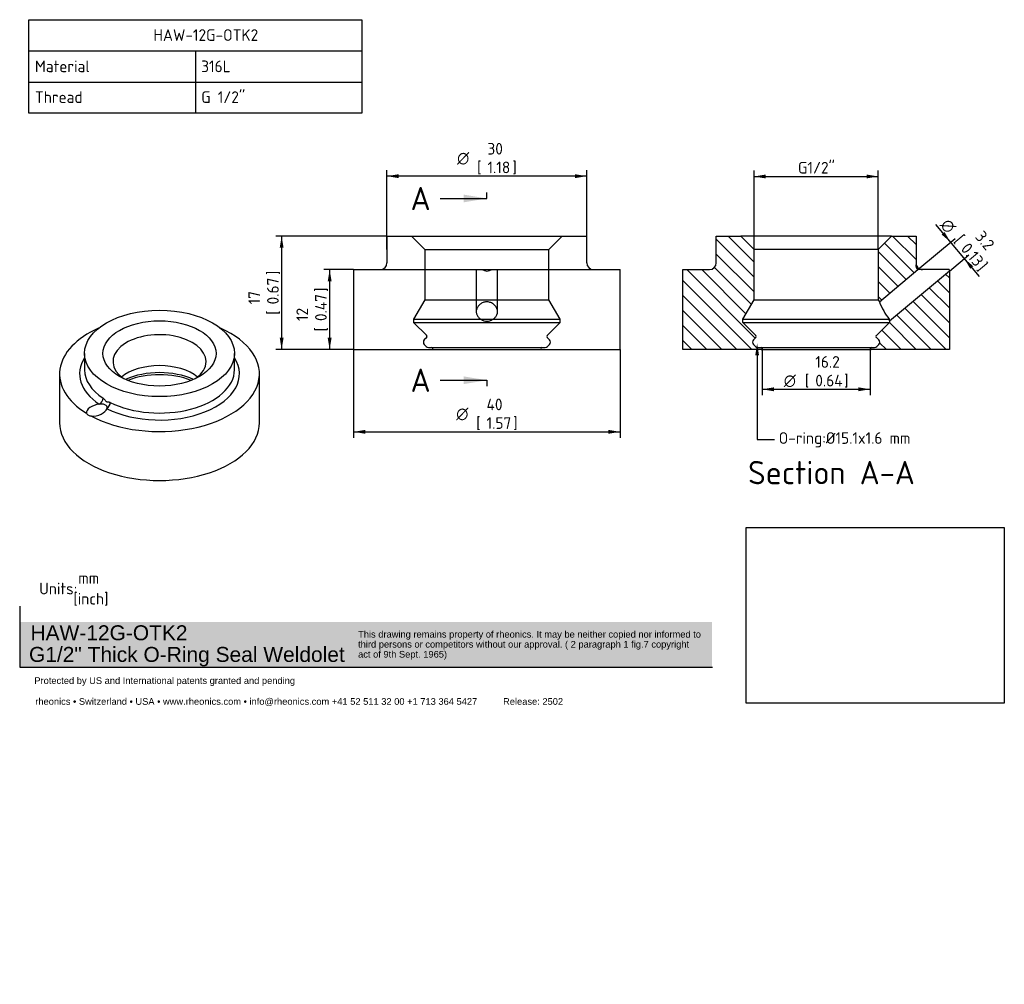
# Paper-space layout 'Invenitec-A4' of a CAD drawing. Header units: millimetres. Extents: x 0 to 296, y -83 to 207.
import ezdxf
from ezdxf import colors
from ezdxf.entities.mleader import LeaderData, LeaderLine
from ezdxf.enums import TextEntityAlignment as Align
from ezdxf.lldxf.tags import DXFTag
from ezdxf.math import Vec2, Vec3

# ---------------------------------------------------------------- set-up
doc = ezdxf.new("R2010")
doc.units = ezdxf.units.MM
doc.layers.add('Default', color=7, linetype='Continuous')
doc.layers.add('HAW-12G-OTK_GEN-', color=7, linetype='Continuous')
doc.styles.add('SEACAD_Solid_Edge_ISO', font='seiso.ttf')
doc.styles.add('SEACAD_Solid_Edge_ISO1_Symbols', font='semeci1.ttf')
tags = doc.linetypes.add('CENTER2', pattern=[28.575, 19.05, -3.175, 3.175, -3.175]).pattern_tags.tags
tags[10:11] = [DXFTag(74, 4), DXFTag(75, 0), DXFTag(340, '0'), DXFTag(46, 0.0), DXFTag(50, 0.0), DXFTag(44, 0.0), DXFTag(45, 0.0)]
tags[8:9] = [DXFTag(74, 4), DXFTag(75, 0), DXFTag(340, '0'), DXFTag(46, 0.0), DXFTag(50, 0.0), DXFTag(44, 0.0), DXFTag(45, 0.0)]
tags[6:7] = [DXFTag(74, 4), DXFTag(75, 0), DXFTag(340, '0'), DXFTag(46, 0.0), DXFTag(50, 0.0), DXFTag(44, 0.0), DXFTag(45, 0.0)]
tags[4:5] = [DXFTag(74, 4), DXFTag(75, 0), DXFTag(340, '0'), DXFTag(46, 0.0), DXFTag(50, 0.0), DXFTag(44, 0.0), DXFTag(45, 0.0)]
tags = doc.linetypes.add('HIDDEN2', pattern=[4.7625, 3.175, -1.5875]).pattern_tags.tags
tags[6:7] = [DXFTag(74, 4), DXFTag(75, 0), DXFTag(340, '0'), DXFTag(46, 0.0), DXFTag(50, 0.0), DXFTag(44, 0.0), DXFTag(45, 0.0)]
tags[4:5] = [DXFTag(74, 4), DXFTag(75, 0), DXFTag(340, '0'), DXFTag(46, 0.0), DXFTag(50, 0.0), DXFTag(44, 0.0), DXFTag(45, 0.0)]
doc.dimstyles.new('Rheonics_Publish', dxfattribs={"dimtxt": 3.5, "dimasz": 3.5, "dimexe": 1.75, "dimexo": 0, "dimgap": 0.875, "dimtad": 1, "dimdec": 1, "dimlfac": 0.5, "dimdsep": 46, "dimtxsty": 'SEACAD_Solid_Edge_ISO', "dimblk1": '_SE_FILLED', "dimblk2": '_SE_FILLED', "dimsah": 1, "dimcen": 1.75, "dimazin": 0, "dimtfac": 0.5, "dimtdec": 3, "dimtmove": 0, "dimatfit": 3, "dimfxl": 1, "dimarcsym": 0})
picture_1 = doc.add_image_def('image1.jpg', size_in_pixel=(1363, 928))

# ---------------------------------------------------------------- blocks, each defined once
blk = doc.blocks.new('SE')
at = {"layer": 'Default', "color": 7, "linetype": 'Continuous'}
for p, q in [((2.81, 197.6), (102.81, 197.6)), ((52.81, 197.6), (52.81, 188.27)), ((2.81, 188.27), (102.81, 188.27)), ((52.81, 188.27), (52.81, 178.95))]:
    blk.add_line(p, q, dxfattribs=at)
blk.add_lwpolyline([(2.81, 178.95), (2.81, 207), (102.81, 207), (102.81, 178.95), (2.81, 178.95)], dxfattribs=at)
at = {"layer": 'Default', "color": 7, "linetype": 'Continuous', "style": 'SEACAD_Solid_Edge_ISO'}
for s, p in [('HAW-12G-OTK2', (40.2, 204.13)), ('Material', (4.65, 194.73)), ('316L', (54.57, 194.73)), ('Thread', (4.65, 185.48)), ('G 1/2"', (54.57, 185.48))]:
    blk.add_text(s, height=3.5, dxfattribs=at).set_placement(p, align=Align.TOP_LEFT)
blk = doc.blocks.new('SE1')
at = {"layer": 'HAW-12G-OTK_GEN-', "color": 7, "linetype": 'Continuous'}
for p, q in [((110.34, 141.99), (170.34, 141.99)), ((110.34, 141.99), (110.34, 133.92)), ((170.34, 133.92), (170.34, 141.99)), ((100.34, 131.92), (138.89, 131.92)), ((100.34, 131.92), (100.34, 107.92)), ((141.79, 131.92), (180.34, 131.92)), ((180.34, 107.92), (180.34, 131.92)), ((100.34, 107.92), (180.34, 107.92))]:
    blk.add_line(p, q, dxfattribs=at)
at = {"layer": 'HAW-12G-OTK_GEN-', "color": 7, "linetype": 'HIDDEN2'}
for p, q in [((117.71, 141.99), (121.71, 137.99)), ((158.97, 137.99), (162.97, 141.99)), ((121.71, 137.99), (158.97, 137.99)), ((121.71, 137.99), (121.71, 122.82)), ((158.97, 122.82), (158.97, 137.99)), ((137.14, 131.92), (137.14, 119.26)), ((143.54, 119.26), (143.54, 131.92)), ((121.71, 122.82), (118.34, 116.99)), ((121.71, 122.82), (158.97, 122.82)), ((162.34, 116.99), (158.97, 122.82)), ((118.34, 116.99), (162.34, 116.99)), ((118.34, 116.99), (118.34, 115.99)), ((118.34, 115.99), (162.34, 115.99)), ((118.34, 115.99), (122.26, 112.07)), ((158.42, 112.07), (162.34, 115.99)), ((162.34, 115.99), (162.34, 116.99)), ((122.26, 111.5), (121.55, 110.8)), ((121.55, 109.38), (122.11, 108.82)), ((159.13, 110.8), (158.42, 111.5)), ((158.56, 108.82), (159.13, 109.38)), ((122.82, 108.52), (157.86, 108.52))]:
    blk.add_line(p, q, dxfattribs=at)
at = {"layer": 'HAW-12G-OTK_GEN-', "color": 7, "linetype": 'Continuous'}
for centre, radius, start, end in [((108.34, 133.92), 2, 270, 0), ((172.34, 133.92), 2, 180, 270), ((140.34, 1301.26), 1169.34, 269.89217, 270.10783), ((140.34, 134.15), 2.66, 236.8715, 303.1285)]:
    blk.add_arc(centre, radius, start, end, dxfattribs=at)
at = {"layer": 'HAW-12G-OTK_GEN-', "color": 7, "linetype": 'HIDDEN2'}
for centre, radius, start, end in [((140.34, 119.17), 2.78, 231.6822, 308.3178), ((122.26, 110.09), 1, 135, 225), ((121.97, 111.79), 0.4, 315, 45), ((158.7, 111.79), 0.4, 135, 225), ((158.42, 110.09), 1, 315, 45), ((122.82, 109.52), 1, 225, 270), ((123.86, 108.22), 0.3, 270, 90), ((156.82, 108.22), 0.3, 90, 270), ((157.86, 109.52), 1, 270, 315)]:
    blk.add_arc(centre, radius, start, end, dxfattribs=at)
blk.add_open_spline([(142.06, 116.99), (142.36, 117.14), (142.63, 117.34), (142.85, 117.58), (143.07, 117.81), (143.25, 118.07), (143.36, 118.36), (143.48, 118.64), (143.54, 118.95), (143.54, 119.26), (143.54, 119.57), (143.48, 119.9), (143.36, 120.2), (143.24, 120.51), (143.06, 120.81), (142.83, 121.07), (142.6, 121.34), (142.32, 121.57), (142.01, 121.76), (141.7, 121.94), (141.35, 122.07), (140.99, 122.15), (140.64, 122.22), (140.28, 122.23), (139.93, 122.19), (139.6, 122.14), (139.26, 122.05), (138.96, 121.91), (138.65, 121.76), (138.36, 121.57), (138.11, 121.35), (137.86, 121.11), (137.64, 120.84), (137.48, 120.55), (137.32, 120.25), (137.21, 119.93), (137.16, 119.61), (137.12, 119.28), (137.14, 118.96), (137.22, 118.65), (137.3, 118.35), (137.44, 118.06), (137.63, 117.8), (137.82, 117.55), (138.07, 117.32), (138.35, 117.14), (138.44, 117.09), (138.52, 117.04), (138.62, 116.99)], degree=3, knots=[0, 0, 0, 0, 0.064707, 0.064707, 0.064707, 0.129409, 0.129409, 0.129409, 0.194198, 0.194198, 0.194198, 0.259707, 0.259707, 0.259707, 0.326555, 0.326555, 0.326555, 0.394295, 0.394295, 0.394295, 0.460875, 0.460875, 0.460875, 0.524528, 0.524528, 0.524528, 0.586312, 0.586312, 0.586312, 0.649047, 0.649047, 0.649047, 0.714497, 0.714497, 0.714497, 0.781996, 0.781996, 0.781996, 0.849404, 0.849404, 0.849404, 0.915454, 0.915454, 0.915454, 0.980445, 0.980445, 0.980445, 1, 1, 1, 1], dxfattribs=at)
blk = doc.blocks.new('SE2')
at = {"layer": 'HAW-12G-OTK_GEN-', "color": 7, "linetype": 'Continuous'}
for p, q in [((19.55, 106.74), (19.55, 101.8)), ((64.55, 101.8), (64.55, 106.74)), ((12.05, 100.58), (12.05, 85.88)), ((72.05, 85.88), (72.05, 100.58))]:
    blk.add_line(p, q, dxfattribs=at)
for major_axis in [(22.5, 0), (16.97, 0)]:
    blk.add_ellipse((42.05, 106.74), major_axis=major_axis, ratio=0.57735, dxfattribs=at)
for centre, major_axis, ratio, start_param, end_param in [((42.05, 100.58), (30, 0), 0.57735, 2.226291, 3.890651), ((42.05, 100.58), (30, 0), 0.57735, 3.96333, 7.198487), ((42.05, 104.29), (13.97, 0), 0.57735, 0, 3.824692), ((42.05, 100.58), (-24, 0), 0.57735, -0.355421, 0.71657), ((42.05, 100.58), (-24, 0), 0.57735, 0.854227, 3.497014), ((42.05, 104.29), (13.97, 0), 0.57735, 5.600086, 6.283185), ((42.05, 101.8), (-22.5, 0), 0.57735, 0, 0.71657), ((42.05, 101.8), (-22.5, 0), 0.57735, 0.854227, 3.141593), ((42.05, 95), (-13.97, 0), 0.57735, 3.75487, 5.669908), ((42.05, 91.43), (16.5, 0), 0.57735, 0.903386, 2.238207), ((42.05, 90.82), (-16.5, 0), 0.57735, 4.099978, 5.3248), ((42.05, 101.8), (-22.5, 0), 0.57735, 3.141593, 3.143352), ((23.95, 92.7), (0.83, 1.25), 0.61569, 3.963857, 5.534653), ((26.28, 91.35), (-0.67, -1.34), 0.536276, 0.753273, 2.324069), ((23.2, 89.7), (3.1, 1), 0.48755, 1.173814, 3.085622), ((23.2, 89.7), (-3.1, -1), 0.48755, 0.88685, 2.798659), ((42.05, 85.88), (-30, 0), 0.57735, 0, 3.141593)]:
    blk.add_ellipse(centre, major_axis=major_axis, ratio=ratio, start_param=start_param, end_param=end_param, dxfattribs=at)
for points, knots in [([(25.08, 93.27), (25.17, 93.21), (25.34, 93.08), (25.61, 92.8), (25.83, 92.55), (26, 92.35), (26.14, 92.23), (26.28, 92.19), (26.45, 92.19), (26.68, 92.19), (26.97, 92.14), (27.17, 92.05), (27.27, 92.01)], [0, 0, 0, 0, 0.119339, 0.250004, 0.375827, 0.4403, 0.501223, 0.562156, 0.626483, 0.751318, 0.881507, 1, 1, 1, 1]), ([(21.62, 87.89), (21.5, 87.87), (21.37, 87.88), (21.11, 87.93), (20.97, 87.99), (20.7, 88.14), (20.56, 88.25), (20.31, 88.49), (20.19, 88.63), (20.08, 88.78)], [0, 0, 0, 0, 0.25, 0.25, 0.5, 0.5, 0.75, 0.75, 1, 1, 1, 1]), ([(26.28, 90.13), (26.29, 90.17), (26.32, 90.24), (26.33, 90.35), (26.34, 90.46), (26.33, 90.56), (26.31, 90.66), (26.26, 90.81), (26.13, 91.01), (25.86, 91.23), (25.48, 91.39), (25.08, 91.48), (24.69, 91.51), (24.33, 91.51), (24.08, 91.49), (23.95, 91.48)], [0, 0, 0, 0, 0.049496, 0.096962, 0.142472, 0.186109, 0.227969, 0.26816, 0.387509, 0.500082, 0.612646, 0.732003, 0.813984, 0.903077, 1, 1, 1, 1])]:
    blk.add_open_spline(points, degree=3, knots=knots, dxfattribs=at)
blk = doc.blocks.new('SE3')
at = {"layer": 'Default', "color": 7, "linetype": 'Continuous', "style": 'SEACAD_Solid_Edge_ISO'}
blk.add_text('A', height=7, dxfattribs=at).set_placement((117.43, 156.78), align=Align.TOP_LEFT)
blk = doc.blocks.new('SE4')
at = {"layer": 'Default', "color": 7, "linetype": 'Continuous', "style": 'SEACAD_Solid_Edge_ISO'}
blk.add_text('A', height=7, dxfattribs=at).set_placement((117.43, 102.18), align=Align.TOP_LEFT)
blk = doc.blocks.new('SEANNOT_GROUP')
at = {"layer": 'Default', "linetype": 'Continuous'}
blk.add_hatch(color=7, dxfattribs=at).paths.add_polyline_path([(133.34, 152.12), (140.34, 153.28), (133.34, 154.45)])
at = {"layer": 'Default', "color": 7, "linetype": 'Continuous'}
blk.add_lwpolyline([(126.34, 153.28), (140.34, 153.28)], dxfattribs=at)
blk = doc.blocks.new('SEANNOT_GROUP1')
at = {"layer": 'Default', "linetype": 'Continuous'}
blk.add_hatch(color=7, dxfattribs=at).paths.add_polyline_path([(133.34, 97.51), (140.34, 98.68), (133.34, 99.84)])
at = {"layer": 'Default', "color": 7, "linetype": 'Continuous'}
blk.add_lwpolyline([(126.34, 98.68), (140.34, 98.68)], dxfattribs=at)
blk = doc.blocks.new('SE5')
at = {"layer": 'Default', "color": 7, "linetype": 'CENTER2'}
for p, q in [((140.34, 153.28), (140.34, 155.03)), ((140.34, 98.68), (140.34, 96.93))]:
    blk.add_line(p, q, dxfattribs=at)
at = {"layer": 'Default', "color": 7, "linetype": 'CENTER2', "const_width": 0.0005}
blk.add_lwpolyline([(140.34, 153.28), (140.34, 98.68)], dxfattribs=at)
blk = doc.blocks.new('SE6')
at = {"layer": 'HAW-12G-OTK_GEN-', "linetype": 'Continuous'}
h = blk.add_hatch(dxfattribs=at)
h.set_pattern_fill('LINE', angle=-45, style=0)
edge = h.paths.add_edge_path()
edge.add_line((221.1, 112.07), (217.19, 115.99))
edge.add_line((217.19, 115.99), (217.19, 116.99))
edge.add_line((217.19, 116.99), (220.55, 122.82))
edge.add_line((220.55, 122.82), (220.55, 137.99))
edge.add_line((220.55, 137.99), (216.55, 141.99))
edge.add_line((216.55, 141.99), (209.19, 141.99))
edge.add_line((209.19, 141.99), (209.19, 133.92))
edge.add_arc((207.19, 133.92), 2, 270, 360, ccw=False)
edge.add_line((207.19, 131.92), (199.19, 131.92))
edge.add_line((199.19, 131.92), (199.19, 107.92))
edge.add_line((199.19, 107.92), (222.7, 107.92))
edge.add_arc((222.7, 108.22), 0.3, 270, 450)
edge.add_line((222.7, 108.52), (221.67, 108.52))
edge.add_arc((221.67, 109.52), 1, 225, 270, ccw=False)
edge.add_line((220.96, 108.82), (220.4, 109.38))
edge.add_arc((221.1, 110.09), 1, 135, 225, ccw=False)
edge.add_line((220.4, 110.8), (221.1, 111.5))
edge.add_arc((220.82, 111.79), 0.4, 315, 405)
h = blk.add_hatch(dxfattribs=at)
h.set_pattern_fill('LINE', angle=-45, style=0)
edge = h.paths.add_edge_path()
edge.add_line((257.82, 137.99), (257.82, 122.82))
edge.add_line((257.82, 122.82), (258.17, 122.21))
edge.add_line((258.17, 122.21), (269.75, 131.92))
edge.add_spline(control_points=[(269.75, 131.92), (269.39, 132.3), (269.19, 132.8), (269.19, 133.31)], knot_values=[0, 0, 0, 0, 1, 1, 1, 1], degree=3, periodic=0)
edge.add_line((269.19, 133.31), (269.19, 141.99))
edge.add_line((269.19, 141.99), (261.82, 141.99))
edge.add_line((261.82, 141.99), (257.82, 137.99))
h = blk.add_hatch(dxfattribs=at)
h.set_pattern_fill('LINE', angle=-45, style=0)
edge = h.paths.add_edge_path()
edge.add_arc((256.7, 109.52), 1, 270, 315, ccw=False)
edge.add_line((256.7, 108.52), (255.67, 108.52))
edge.add_arc((255.67, 108.22), 0.3, 90, 270)
edge.add_line((255.67, 107.92), (279.19, 107.92))
edge.add_line((279.19, 107.92), (279.19, 131.49))
edge.add_line((279.19, 131.49), (261.19, 116.39))
edge.add_line((261.19, 116.39), (261.19, 115.99))
edge.add_line((261.19, 115.99), (257.27, 112.07))
edge.add_arc((257.55, 111.79), 0.4, 135, 225)
edge.add_line((257.27, 111.5), (257.98, 110.8))
edge.add_arc((257.27, 110.09), 1, -45, 45, ccw=False)
edge.add_line((257.98, 109.38), (257.41, 108.82))
at = {"layer": 'HAW-12G-OTK_GEN-', "color": 7, "linetype": 'Continuous'}
for p, q in [((209.19, 141.99), (216.55, 141.99)), ((209.19, 133.92), (209.19, 141.99)), ((261.82, 141.99), (216.55, 141.99)), ((220.55, 137.99), (216.55, 141.99)), ((261.82, 141.99), (257.82, 137.99)), ((261.82, 141.99), (269.19, 141.99)), ((269.19, 141.99), (269.19, 133.31)), ((257.82, 137.99), (220.55, 137.99)), ((220.55, 122.82), (220.55, 137.99)), ((257.82, 137.99), (257.82, 122.82)), ((199.19, 107.92), (199.19, 131.92)), ((199.19, 131.92), (207.19, 131.92)), ((258.17, 122.21), (269.75, 131.92)), ((279.19, 131.49), (261.19, 116.39)), ((279.16, 131.92), (271.11, 131.92)), ((279.19, 131.49), (279.19, 107.92)), ((217.19, 116.99), (220.55, 122.82)), ((220.55, 122.82), (257.82, 122.82)), ((257.82, 122.82), (258.17, 122.21)), ((217.19, 116.99), (261.12, 116.99)), ((217.19, 115.99), (217.19, 116.99)), ((217.19, 115.99), (261.19, 115.99)), ((221.1, 112.07), (217.19, 115.99)), ((261.19, 115.99), (257.27, 112.07)), ((261.19, 116.39), (261.19, 115.99)), ((220.4, 110.8), (221.1, 111.5)), ((220.96, 108.82), (220.4, 109.38)), ((257.27, 111.5), (257.98, 110.8)), ((257.98, 109.38), (257.41, 108.82)), ((222.7, 107.92), (199.19, 107.92)), ((221.67, 108.52), (222.7, 108.52)), ((222.7, 108.52), (255.67, 108.52)), ((222.7, 107.92), (255.67, 107.92)), ((255.67, 108.52), (256.7, 108.52)), ((279.19, 107.92), (255.67, 107.92))]:
    blk.add_line(p, q, dxfattribs=at)
for centre, radius, start, end in [((207.19, 133.92), 2, 270, 0), ((271.07, 133.86), 1.93, 191.8218, 259.0042), ((270.43, -659.61), 791.54, 89.95062, 90.04938), ((271.11, 133.71), 1.79, 256.8991, 270.0742), ((280.61, 131.43), 24.26, 202.3394, 216.5435), ((290.52, 119.99), 29.56, 185.8355, 187.0059), ((221.1, 110.09), 1, 135, 225), ((220.82, 111.79), 0.4, 315, 45), ((257.55, 111.79), 0.4, 135, 225), ((257.27, 110.09), 1, 315, 45), ((221.67, 109.52), 1, 225, 270), ((222.7, 108.22), 0.3, 270, 90), ((255.67, 108.22), 0.3, 90, 270), ((256.7, 109.52), 1, 270, 315)]:
    blk.add_arc(centre, radius, start, end, dxfattribs=at)
blk.add_open_spline([(269.75, 131.92), (269.39, 132.3), (269.19, 132.8), (269.19, 133.31)], degree=3, dxfattribs=at)
blk.add_open_spline([(279.16, 131.92), (279.17, 131.79), (279.17, 131.68), (279.18, 131.53), (279.19, 131.49), (279.19, 131.49)], degree=3, knots=[0, 0, 0, 0, 0.5, 0.5, 1, 1, 1, 1], dxfattribs=at)
blk = doc.blocks.new('GDimGGroup')
at = {"layer": 'Default', "linetype": 'Continuous'}
for points in [[(113.84, 160.57), (110.34, 159.99), (113.84, 159.41)], [(166.84, 160.57), (166.84, 159.41), (170.34, 159.99)]]:
    blk.add_hatch(color=7, dxfattribs=at).paths.add_polyline_path(points)
at = {"layer": 'Default', "color": 7, "linetype": 'Continuous'}
for p, q in [((110.34, 137.96), (110.34, 161.74)), ((170.34, 159.99), (110.34, 159.99)), ((170.34, 137.96), (170.34, 161.74))]:
    blk.add_line(p, q, dxfattribs=at)
for s, style, p in [('30', 'SEACAD_Solid_Edge_ISO', (140.51, 169.97)), ('O', 'SEACAD_Solid_Edge_ISO1_Symbols', (131.41, 167.17)), ('[', 'SEACAD_Solid_Edge_ISO', (137.41, 164.37)), ('1.18', 'SEACAD_Solid_Edge_ISO', (140.51, 164.37)), (']', 'SEACAD_Solid_Edge_ISO', (147.99, 164.37))]:
    blk.add_text(s, height=3.5, dxfattribs=dict(at, style=style)).set_placement(p, align=Align.TOP_LEFT)
blk = doc.blocks.new('GDimGGroup1')
at = {"layer": 'Default', "linetype": 'Continuous'}
for points in [[(103.84, 82.59), (103.84, 83.76), (100.34, 83.17)], [(176.84, 82.59), (180.34, 83.17), (176.84, 83.76)]]:
    blk.add_hatch(color=7, dxfattribs=at).paths.add_polyline_path(points)
at = {"layer": 'Default', "color": 7, "linetype": 'Continuous'}
for p, q in [((100.34, 107.92), (100.34, 81.42)), ((180.34, 107.92), (180.34, 81.42)), ((100.34, 83.17), (180.34, 83.17))]:
    blk.add_line(p, q, dxfattribs=at)
for s, style, p in [('40', 'SEACAD_Solid_Edge_ISO', (140.24, 93.15)), ('O', 'SEACAD_Solid_Edge_ISO1_Symbols', (131.14, 90.35)), ('[', 'SEACAD_Solid_Edge_ISO', (137.13, 87.55)), ('1.57', 'SEACAD_Solid_Edge_ISO', (140.24, 87.55)), (']', 'SEACAD_Solid_Edge_ISO', (148.27, 87.55))]:
    blk.add_text(s, height=3.5, dxfattribs=dict(at, style=style)).set_placement(p, align=Align.TOP_LEFT)
blk = doc.blocks.new('DMBLK19')
at = {"layer": 'Default', "linetype": 'Continuous', "transparency": 16777216}
for points in [[(78.14, 138.49), (79.3, 138.49), (78.72, 141.99)], [(78.14, 111.42), (78.72, 107.92), (79.3, 111.42)]]:
    blk.add_hatch(color=7, dxfattribs=at).paths.add_polyline_path(points)
at = {"layer": 'Default', "color": 7, "linetype": 'Continuous', "transparency": 16777216}
for p, q in [((110.34, 141.99), (76.97, 141.99)), ((78.72, 141.99), (78.72, 107.92)), ((100.34, 107.92), (76.97, 107.92))]:
    blk.add_line(p, q, dxfattribs=at)
at = {"layer": 'Default', "color": 7, "linetype": 'Continuous', "transparency": 16777216, "style": 'SEACAD_Solid_Edge_ISO'}
for s, p in [(']', (74.34, 130.29)), ('0.67', (74.34, 121.46)), ('17', (68.74, 121.46)), ('[', (74.34, 118.35))]:
    blk.add_text(s, height=3.5, rotation=90, dxfattribs=at).set_placement(p, align=Align.TOP_LEFT)
blk = doc.blocks.new('_SE_FILLED')
at = {"color": 0}
blk.add_line((0, 0), (-1, 0), dxfattribs=at)
blk.add_solid([(0, 0), (-1, -0.1665), (-1, 0.1665), (0, 0)], dxfattribs=at)
blk = doc.blocks.new('DMBLK20')
at = {"layer": 'Default', "linetype": 'Continuous', "transparency": 16777216}
for points in [[(92.55, 128.42), (93.71, 128.42), (93.13, 131.92)], [(92.55, 111.42), (93.13, 107.92), (93.71, 111.42)]]:
    blk.add_hatch(color=7, dxfattribs=at).paths.add_polyline_path(points)
at = {"layer": 'Default', "color": 7, "linetype": 'Continuous', "transparency": 16777216}
for p, q in [((100.34, 131.92), (91.38, 131.92)), ((93.13, 131.92), (93.13, 107.92)), ((100.34, 107.92), (91.38, 107.92))]:
    blk.add_line(p, q, dxfattribs=at)
at = {"layer": 'Default', "color": 7, "linetype": 'Continuous', "transparency": 16777216, "style": 'SEACAD_Solid_Edge_ISO'}
for s, p in [(']', (88.75, 125.21)), ('0.47', (88.75, 116.46)), ('12', (83.15, 116.46)), ('[', (88.75, 113.36))]:
    blk.add_text(s, height=3.5, rotation=90, dxfattribs=at).set_placement(p, align=Align.TOP_LEFT)
blk = doc.blocks.new('DMBLK21')
at = {"layer": 'Default', "linetype": 'Continuous', "transparency": 16777216}
for points in [[(224.05, 160.48), (220.55, 159.89), (224.05, 159.31)], [(254.32, 160.48), (254.32, 159.31), (257.82, 159.89)]]:
    blk.add_hatch(color=7, dxfattribs=at).paths.add_polyline_path(points)
at = {"layer": 'Default', "color": 7, "linetype": 'Continuous', "transparency": 16777216}
for p, q in [((220.55, 137.99), (220.55, 161.64)), ((220.55, 159.89), (257.82, 159.89)), ((257.82, 137.99), (257.82, 161.64))]:
    blk.add_line(p, q, dxfattribs=at)
at = {"layer": 'Default', "color": 7, "linetype": 'Continuous', "transparency": 16777216, "style": 'SEACAD_Solid_Edge_ISO'}
blk.add_text('G1/2"', height=3.5, dxfattribs=at).set_placement((233.74, 164.27), align=Align.TOP_LEFT)
blk = doc.blocks.new('DMBLK22')
at = {"layer": 'Default', "linetype": 'Continuous', "transparency": 16777216}
for points in [[(226.5, 95.37), (226.5, 96.54), (223, 95.95)], [(251.87, 95.37), (255.37, 95.95), (251.87, 96.54)]]:
    blk.add_hatch(color=7, dxfattribs=at).paths.add_polyline_path(points)
at = {"layer": 'Default', "color": 7, "linetype": 'Continuous', "transparency": 16777216}
for p, q in [((223, 108.22), (223, 94.2)), ((255.37, 108.22), (255.37, 94.2)), ((223, 95.95), (255.37, 95.95))]:
    blk.add_line(p, q, dxfattribs=at)
for s, style, p in [('16.2', 'SEACAD_Solid_Edge_ISO', (238.94, 105.93)), ('[', 'SEACAD_Solid_Edge_ISO', (235.84, 100.33)), (']', 'SEACAD_Solid_Edge_ISO', (247.61, 100.33)), ('O', 'SEACAD_Solid_Edge_ISO1_Symbols', (229.49, 100.33)), ('0.64', 'SEACAD_Solid_Edge_ISO', (238.94, 100.33))]:
    blk.add_text(s, height=3.5, dxfattribs=dict(at, style=style)).set_placement(p, align=Align.TOP_LEFT)
blk = doc.blocks.new('DMBLK23')
at = {"layer": 'Default', "linetype": 'Continuous', "transparency": 16777216}
for points in [[(277.74, 143.21), (276.85, 142.46), (279.55, 140.15)], [(286.36, 132.94), (283.66, 135.25), (285.46, 132.19)]]:
    blk.add_hatch(color=7, dxfattribs=at).paths.add_polyline_path(points)
at = {"layer": 'Default', "color": 7, "linetype": 'Continuous', "transparency": 16777216}
for p, q in [((275.05, 145.51), (288.16, 129.88)), ((269.75, 131.92), (280.89, 141.27)), ((279.19, 131.49), (285, 136.37))]:
    blk.add_line(p, q, dxfattribs=at)
for s, style, p in [('O', 'SEACAD_Solid_Edge_ISO1_Symbols', (279.03, 147.57)), ('[', 'SEACAD_Solid_Edge_ISO', (283.11, 142.71)), ('3.2', 'SEACAD_Solid_Edge_ISO', (289.39, 143.93)), ('0.13', 'SEACAD_Solid_Edge_ISO', (285.1, 140.33)), (']', 'SEACAD_Solid_Edge_ISO', (290.06, 134.42))]:
    blk.add_text(s, height=3.5, rotation=310, dxfattribs=dict(at, style=style)).set_placement(p, align=Align.TOP_LEFT)
blk = doc.blocks.new('_Dot')
at = {"color": 0, "linetype": 'ByBlock', "lineweight": -2}
blk.add_line((-0.5, 0), (-1, 0), dxfattribs=at)
at = {"color": 0, "linetype": 'ByBlock', "const_width": 0.5}
blk.add_lwpolyline([(-0.25, 0, 1), (0.25, 0, 1)], format="xyb", close=True, dxfattribs=at)

psp = doc.layouts.new('Invenitec-A4')

# ---------------------------------------------------------------- hatches: boundary and pattern name
at = {"layer": 'Default', "linetype": 'Continuous'}
psp.add_hatch(color=7, dxfattribs=at).paths.add_polyline_path([(207.95, 26.06), (0.07, 26.06), (0.07, 12.6), (207.95, 12.6)])

# ---------------------------------------------------------------- linework, layer by layer
at = {"layer": 'Default', "color": 7, "linetype": 'Continuous'}
for p, q in [((0.23, 12.36), (0.23, 30.84)), ((208.11, 12.36), (0.23, 12.36))]:
    psp.add_line(p, q, dxfattribs=at)

# ---------------------------------------------------------------- block references
at = {"layer": 'Default'}
for name in ['SE', 'GDimGGroup', 'SE3', 'SEANNOT_GROUP', 'SE5', 'SE1', 'SE6', 'SE2', 'GDimGGroup1', 'SE4', 'SEANNOT_GROUP1']:
    psp.add_blockref(name, (0, 0), dxfattribs=at)

# ---------------------------------------------------------------- texts
at = {"layer": 'Default', "color": 7, "linetype": 'Continuous', "style": 'SEACAD_Solid_Edge_ISO'}
psp.add_text('Section A-A', height=7, dxfattribs=at).set_placement((218.77, 74.42), align=Align.TOP_LEFT)

# ---------------------------------------------------------------- dimensions: what is measured, and where the dimension line sits
at = {"layer": 'Default', "color": 7, "linetype": 'Continuous'}
for base, p1, p2, angle, text, picture, middle, dimtype in [((220.55, 159.89), (220.55, 137.99), (257.82, 137.99), 0, '\\A1;G1/2" {}', 'DMBLK21', (239.19, 159.89), 161), ((283.66, 135.25), (269.75, 131.92), (279.19, 131.49), 310, '\\A1;%%C <>', 'DMBLK23', (281.6, 137.7), 160), ((78.72, 107.92), (110.34, 141.99), (100.34, 107.92), 90, '\\A1;<>', 'DMBLK19', (78.72, 124.96), 160), ((93.13, 131.92), (100.34, 131.92), (100.34, 107.92), 270, '\\A1;<>', 'DMBLK20', (93.13, 119.92), 161), ((223, 95.95), (223, 108.22), (255.37, 108.22), 0, '\\A1;%%C <>', 'DMBLK22', (239.19, 95.95), 161)]:
    dim = psp.add_linear_dim(base=base, p1=p1, p2=p2, angle=angle, text=text, dimstyle='Rheonics_Publish', override={"dimpost": '\\X'}, dxfattribs=at)
    dim.commit()
    dim.dimension.update_dxf_attribs({"geometry": picture, "text_midpoint": middle, "dimtype": dimtype})

# ---------------------------------------------------------------- pictures from other files: only their frames are drawn
image = psp.add_image(picture_1, insert=(218.17, 1.62), size_in_units=(77.52, 52.78))
image.dxf.flags = 7

# ---------------------------------------------------------------- leaders
ml = psp.add_multileader_mtext('Standard', dxfattribs=at)
ml.set_content('{\\pxsm0.9;\\fSolid Edge ISO|b0||i0||c0|p34;\\W1.;O-ring:%%c15.1x1.6 mm\\P}', color=7)
ml.set_leader_properties()
ml.build(insert=Vec2(0, 0))
ml.multileader.update_dxf_attribs({"dogleg_length": 5.25, "arrow_head_size": 3.5})
ctx = ml.context
ctx.base_point, ctx.char_height, ctx.arrow_head_size, ctx.landing_gap_size = Vec3(226.73, 80.86), 3.5, 3.5, 1.23
notes = []
notes.append((ctx, [(0, (1, 1, 0), (221.48, 80.86), (1, 0), 5.25, [(0, [(221.48, 109.68)], 0, [])])]))
ctx.mtext.insert = Vec3(227.95, 83.06)
ml = psp.add_multileader_mtext('Standard', dxfattribs=at)
ml.set_content('{\\pxsm0.9;\\fSolid Edge ISO|b0||i0||c0|p34;\\W1.;mm\\P}', color=7)
ml.set_leader_properties()
ml.set_arrow_properties(name='DOT')
ml.build(insert=Vec2(0, 0))
ml.multileader.update_dxf_attribs({"leader_type": 0, "dogleg_length": 0, "arrow_head_size": 3.5})
ctx = ml.context
ctx.base_point, ctx.char_height, ctx.arrow_head_size, ctx.landing_gap_size = Vec3(16.44, 39.27), 3.5, 3.5, 1.23
ctx.mtext.insert = Vec3(17.66, 41.02)
ml = psp.add_multileader_mtext('Standard', dxfattribs=at)
ml.set_content('{\\pxsm0.9;\\fSolid Edge ISO|b0||i0||c0|p34;\\W1.;Units:\\P}', color=7)
ml.set_leader_properties()
ml.set_arrow_properties(name='DOT')
ml.build(insert=Vec2(0, 0))
ml.multileader.update_dxf_attribs({"leader_type": 0, "dogleg_length": 0, "arrow_head_size": 3.5})
ctx = ml.context
ctx.base_point, ctx.char_height, ctx.arrow_head_size, ctx.landing_gap_size = Vec3(4.72, 36.07), 3.5, 3.5, 1.23
ctx.mtext.insert = Vec3(5.94, 37.83)
ml = psp.add_multileader_mtext('Standard', dxfattribs=at)
ml.set_content('{\\pxsm0.9;\\fSolid Edge ISO|b0||i0||c0|p34;\\W1.;[inch]\\P}', color=7)
ml.set_leader_properties()
ml.build(insert=Vec2(0, 0))
ml.multileader.update_dxf_attribs({"dogleg_length": 0, "arrow_head_size": 0.805})
ctx = ml.context
ctx.base_point, ctx.char_height, ctx.arrow_head_size, ctx.landing_gap_size = Vec3(14.97, 33.03), 3.5, 0.805, 1.23
ctx.mtext.insert = Vec3(16.19, 34.78)
ml = psp.add_multileader_mtext('Standard', dxfattribs=at)
ml.set_content('{\\pxsm0.9;\\fArial|b0||i0||c0|p34;\\W1.;HAW-12G-OTK2\\P}', color=7)
ml.set_leader_properties()
ml.set_arrow_properties(name='DOT')
ml.build(insert=Vec2(0, 0))
ml.multileader.update_dxf_attribs({"leader_type": 0, "dogleg_length": 0, "arrow_head_size": 4.5})
ctx = ml.context
ctx.base_point, ctx.char_height, ctx.arrow_head_size, ctx.landing_gap_size = Vec3(1.73, 22.76), 4.5, 4.5, 1.57
ctx.mtext.insert = Vec3(3.3, 25.05)
ml = psp.add_multileader_mtext('Standard', dxfattribs=at)
ml.set_content('{\\pxsm0.9;\\fArial|b0||i0||c0|p34;\\W1.;This drawing remains property of rheonics. It may be neither copied nor informed to\\Pthird persons or competitors without our approval. ( 2 paragraph 1 fig.7 copyright \\Pact of 9th Sept. 1965)\\P}', color=7)
ml.set_leader_properties()
ml.set_arrow_properties(name='DOT')
ml.build(insert=Vec2(0, 0))
ml.multileader.update_dxf_attribs({"leader_type": 0, "dogleg_length": 0, "arrow_head_size": 2})
ctx = ml.context
ctx.base_point, ctx.char_height, ctx.arrow_head_size, ctx.landing_gap_size = Vec3(100.97, 22.05), 2, 2, 0.7
ctx.mtext.insert = Vec3(101.67, 23.35)
ml = psp.add_multileader_mtext('Standard', dxfattribs=at)
ml.set_content('{\\pxsm0.9;\\fArial|b0||i0||c0|p34;\\W1.;G1/2" Thick O-Ring Seal Weldolet\\P}', color=7)
ml.set_leader_properties()
ml.set_arrow_properties(name='DOT')
ml.build(insert=Vec2(0, 0))
ml.multileader.update_dxf_attribs({"leader_type": 0, "dogleg_length": 0, "arrow_head_size": 4.5})
ctx = ml.context
ctx.base_point, ctx.char_height, ctx.arrow_head_size, ctx.landing_gap_size = Vec3(1.29, 15.64), 4.5, 4.5, 1.57
ctx.mtext.insert = Vec3(2.86, 18.55)
ml = psp.add_multileader_mtext('Standard', dxfattribs=at)
ml.set_content('{\\pxsm0.9;\\fArial|b0||i0||c0|p34;\\W1.;Protected by US and International patents granted and pending\\P}', color=7)
ml.set_leader_properties()
ml.set_arrow_properties(name='DOT')
ml.build(insert=Vec2(0, 0))
ml.multileader.update_dxf_attribs({"leader_type": 0, "dogleg_length": 0, "arrow_head_size": 2})
ctx = ml.context
ctx.base_point, ctx.char_height, ctx.arrow_head_size, ctx.landing_gap_size = Vec3(3.76, 8.14), 2, 2, 0.7
ctx.mtext.insert = Vec3(4.46, 9.43)
ml = psp.add_multileader_mtext('Standard', dxfattribs=at)
ml.set_content('{\\pxsm0.9;\\fArial|b0||i0||c0|p34;\\W1.;rheonics • Switzerland • USA • www.rheonics.com • info@rheonics.com +41 52 511 32 00 +1 713 364 5427          Release: 2502\\P}', color=7)
ml.set_leader_properties()
ml.set_arrow_properties(name='DOT')
ml.build(insert=Vec2(0, 0))
ml.multileader.update_dxf_attribs({"leader_type": 0, "dogleg_length": 0, "arrow_head_size": 2})
ctx = ml.context
ctx.base_point, ctx.char_height, ctx.arrow_head_size, ctx.landing_gap_size = Vec3(4.05, 1.87), 2, 2, 0.7
ctx.mtext.insert = Vec3(4.75, 3.16)
for ctx, leaders in notes:
    for number, flags, end, landing, length, lines in leaders:
        leader = LeaderData()
        leader.index, (leader.has_last_leader_line, leader.has_dogleg_vector, leader.attachment_direction) = number, flags
        leader.last_leader_point, leader.dogleg_vector, leader.dogleg_length = Vec3(end), Vec3(landing), length
        for number, points, colour, breaks in lines:
            line = LeaderLine()
            line.index, line.vertices, line.color, line.breaks = number, Vec3.list(points), colors.encode_raw_color(colour), breaks
            leader.lines.append(line)
        ctx.leaders.append(leader)

doc.saveas('drawing.dxf')
